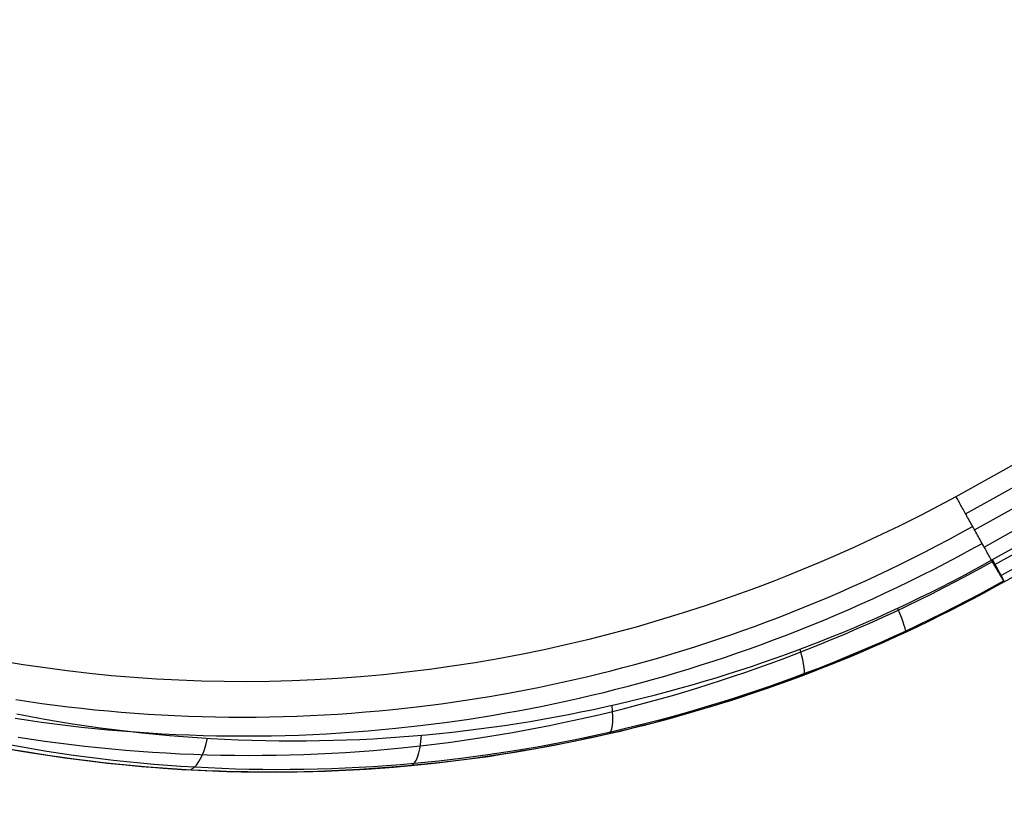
# Model space of a CAD drawing. Extents: x -19 to 1160, y -2382 to -1354.
# Tile 3 of 69: x 30 to 47, y -2379 to -2366. Entities that reach past the tile are written whole.
import ezdxf

# ---------------------------------------------------------------- set-up
doc = ezdxf.new("R2010")
doc.units = 0
doc.layers.add('1', color=7, linetype='CONTINUOUS')

msp = doc.modelspace()

# ---------------------------------------------------------------- linework, layer by layer
at = {"layer": '1', "color": 7}
msp.add_line((46.61, -2375.756, 36.186), (46.609, -2375.753, 44.98), dxfattribs=at)
at = {"layer": '1', "color": 7, "extrusion": (0.889663, 0.45477, -0.041049)}
msp.add_lwpolyline([(-2136.633, -6.553), (-2136.633, -6.581), (-2136.631, -6.609), (-2136.628, -6.637), (-2136.625, -6.665), (-2136.62, -6.693), (-2136.615, -6.721), (-2136.609, -6.749), (-2136.602, -6.776), (-2136.594, -6.804), (-2136.586, -6.831), (-2136.577, -6.858), (-2136.567, -6.884), (-2136.556, -6.911), (-2136.545, -6.937), (-2136.533, -6.963), (-2136.521, -6.988), (-2136.508, -7.013), (-2136.494, -7.038), (-2136.479, -7.063), (-2136.464, -7.086), (-2136.449, -7.11), (-2136.433, -7.133), (-2136.416, -7.155), (-2136.399, -7.177), (-2136.382, -7.198), (-2136.364, -7.219), (-2136.346, -7.239), (-2136.327, -7.259), (-2136.307, -7.278), (-2136.288, -7.296), (-2136.268, -7.313), (-2136.248, -7.33), (-2136.227, -7.346), (-2136.205, -7.362), (-2136.184, -7.376), (-2136.162, -7.39), (-2136.14, -7.403), (-2136.118, -7.416), (-2136.096, -7.428), (-2136.074, -7.439), (-2136.052, -7.449), (-2136.03, -7.459), (-2136.007, -7.468), (-2135.985, -7.477), (-2135.963, -7.485), (-2135.941, -7.492), (-2135.92, -7.499), (-2135.898, -7.505), (-2135.877, -7.511), (-2135.856, -7.516), (-2135.835, -7.521), (-2135.815, -7.525), (-2135.794, -7.528), (-2135.774, -7.531), (-2135.754, -7.534), (-2135.734, -7.536), (-2135.714, -7.538), (-2135.695, -7.539), (-2135.675, -7.54), (-2135.655, -7.541), (-2135.636, -7.541), (-2135.616, -7.541), (-2135.596, -7.54), (-2135.577, -7.539), (-2135.541, -7.536), (-2135.505, -7.533), (-2135.469, -7.528), (-2135.451, -7.524), (-2135.433, -7.521), (-2135.415, -7.517), (-2135.397, -7.513), (-2135.379, -7.509), (-2135.36, -7.504), (-2135.342, -7.499), (-2135.324, -7.493), (-2135.306, -7.487), (-2135.288, -7.481), (-2135.269, -7.474), (-2135.251, -7.466), (-2135.233, -7.458), (-2135.215, -7.45), (-2135.196, -7.442), (-2135.178, -7.432), (-2135.16, -7.423), (-2135.142, -7.412), (-2135.124, -7.402), (-2135.105, -7.391), (-2135.087, -7.379), (-2135.069, -7.367), (-2135.051, -7.354), (-2135.033, -7.341), (-2135.015, -7.327), (-2134.997, -7.312)], dxfattribs=at)
at = {"layer": '1', "color": 7, "extrusion": (0.904062, 0.421663, -0.069808)}
msp.add_lwpolyline([(-2172.848, -31.127), (-2172.847, -31.155), (-2172.845, -31.182), (-2172.842, -31.21), (-2172.838, -31.238), (-2172.834, -31.265), (-2172.828, -31.293), (-2172.822, -31.32), (-2172.815, -31.348), (-2172.808, -31.375), (-2172.799, -31.402), (-2172.79, -31.428), (-2172.78, -31.455), (-2172.77, -31.481), (-2172.759, -31.507), (-2172.747, -31.532), (-2172.734, -31.558), (-2172.721, -31.582), (-2172.708, -31.607), (-2172.693, -31.631), (-2172.679, -31.655), (-2172.663, -31.678), (-2172.647, -31.701), (-2172.631, -31.723), (-2172.614, -31.745), (-2172.597, -31.766), (-2172.579, -31.786), (-2172.561, -31.806), (-2172.542, -31.826), (-2172.523, -31.844), (-2172.504, -31.862), (-2172.484, -31.88), (-2172.464, -31.896), (-2172.443, -31.912), (-2172.422, -31.928), (-2172.401, -31.943), (-2172.379, -31.957), (-2172.357, -31.97), (-2172.335, -31.982), (-2172.313, -31.994), (-2172.291, -32.005), (-2172.269, -32.016), (-2172.246, -32.026), (-2172.224, -32.035), (-2172.202, -32.044), (-2172.18, -32.052), (-2172.158, -32.059), (-2172.137, -32.066), (-2172.115, -32.072), (-2172.094, -32.078), (-2172.073, -32.083), (-2172.052, -32.088), (-2172.032, -32.092), (-2172.011, -32.096), (-2171.991, -32.099), (-2171.971, -32.102), (-2171.951, -32.104), (-2171.932, -32.106), (-2171.912, -32.107), (-2171.892, -32.108), (-2171.872, -32.109), (-2171.853, -32.109), (-2171.833, -32.109), (-2171.813, -32.108), (-2171.794, -32.107), (-2171.757, -32.105), (-2171.721, -32.101), (-2171.703, -32.098), (-2171.685, -32.096), (-2171.666, -32.093), (-2171.648, -32.089), (-2171.629, -32.085), (-2171.611, -32.081), (-2171.593, -32.077), (-2171.574, -32.072), (-2171.556, -32.066), (-2171.537, -32.061), (-2171.519, -32.054), (-2171.5, -32.048), (-2171.481, -32.041), (-2171.463, -32.033), (-2171.444, -32.025), (-2171.426, -32.017), (-2171.407, -32.008), (-2171.389, -31.998), (-2171.37, -31.988), (-2171.352, -31.978), (-2171.333, -31.967), (-2171.315, -31.955), (-2171.296, -31.943), (-2171.278, -31.931), (-2171.26, -31.918), (-2171.241, -31.904), (-2171.223, -31.89), (-2171.205, -31.875)], dxfattribs=at)
at = {"layer": '1', "color": 7, "extrusion": (0.926909, 0.35366, -0.125554)}
msp.add_lwpolyline([(-2236.55, -65.194), (-2236.549, -65.222), (-2236.547, -65.249), (-2236.544, -65.277), (-2236.541, -65.304), (-2236.536, -65.332), (-2236.531, -65.359), (-2236.525, -65.386), (-2236.518, -65.413), (-2236.511, -65.44), (-2236.503, -65.467), (-2236.494, -65.493), (-2236.484, -65.519), (-2236.474, -65.545), (-2236.463, -65.571), (-2236.451, -65.596), (-2236.439, -65.621), (-2236.427, -65.646), (-2236.413, -65.67), (-2236.399, -65.694), (-2236.385, -65.718), (-2236.37, -65.741), (-2236.354, -65.763), (-2236.338, -65.785), (-2236.322, -65.807), (-2236.305, -65.828), (-2236.287, -65.849), (-2236.269, -65.869), (-2236.251, -65.888), (-2236.233, -65.906), (-2236.214, -65.925), (-2236.194, -65.942), (-2236.174, -65.958), (-2236.154, -65.975), (-2236.133, -65.991), (-2236.111, -66.006), (-2236.09, -66.02), (-2236.068, -66.033), (-2236.046, -66.046), (-2236.024, -66.058), (-2236.002, -66.069), (-2235.98, -66.08), (-2235.958, -66.09), (-2235.936, -66.1), (-2235.914, -66.109), (-2235.892, -66.117), (-2235.87, -66.124), (-2235.849, -66.131), (-2235.827, -66.138), (-2235.806, -66.144), (-2235.785, -66.149), (-2235.765, -66.154), (-2235.744, -66.159), (-2235.724, -66.163), (-2235.704, -66.166), (-2235.684, -66.169), (-2235.664, -66.171), (-2235.644, -66.173), (-2235.624, -66.175), (-2235.605, -66.176), (-2235.585, -66.177), (-2235.565, -66.177), (-2235.546, -66.177), (-2235.526, -66.177), (-2235.506, -66.176), (-2235.469, -66.174), (-2235.432, -66.17), (-2235.414, -66.168), (-2235.395, -66.165), (-2235.376, -66.162), (-2235.358, -66.159), (-2235.339, -66.155), (-2235.32, -66.151), (-2235.301, -66.147), (-2235.282, -66.142), (-2235.263, -66.136), (-2235.245, -66.131), (-2235.226, -66.124), (-2235.207, -66.118), (-2235.188, -66.111), (-2235.169, -66.103), (-2235.15, -66.095), (-2235.131, -66.086), (-2235.112, -66.077), (-2235.093, -66.068), (-2235.074, -66.058), (-2235.055, -66.047), (-2235.036, -66.036), (-2235.018, -66.024), (-2234.999, -66.012), (-2234.98, -65.999), (-2234.961, -65.985), (-2234.942, -65.971), (-2234.924, -65.956), (-2234.905, -65.941)], dxfattribs=at)
at = {"layer": '1', "color": 7, "extrusion": (0.949667, 0.221955, -0.221062)}
msp.add_lwpolyline([(-2324.986, -74.922), (-2324.986, -74.949), (-2324.984, -74.976), (-2324.982, -75.004), (-2324.979, -75.031), (-2324.976, -75.058), (-2324.971, -75.085), (-2324.966, -75.112), (-2324.96, -75.139), (-2324.953, -75.166), (-2324.946, -75.192), (-2324.938, -75.219), (-2324.929, -75.245), (-2324.919, -75.271), (-2324.909, -75.296), (-2324.899, -75.322), (-2324.887, -75.347), (-2324.875, -75.372), (-2324.863, -75.396), (-2324.85, -75.42), (-2324.836, -75.444), (-2324.822, -75.467), (-2324.807, -75.49), (-2324.792, -75.512), (-2324.777, -75.534), (-2324.76, -75.555), (-2324.744, -75.576), (-2324.727, -75.596), (-2324.709, -75.616), (-2324.692, -75.635), (-2324.673, -75.653), (-2324.655, -75.671), (-2324.636, -75.688), (-2324.616, -75.705), (-2324.595, -75.721), (-2324.575, -75.737), (-2324.553, -75.752), (-2324.532, -75.766), (-2324.511, -75.779), (-2324.489, -75.792), (-2324.468, -75.804), (-2324.446, -75.816), (-2324.424, -75.827), (-2324.402, -75.837), (-2324.381, -75.846), (-2324.359, -75.855), (-2324.337, -75.864), (-2324.316, -75.872), (-2324.295, -75.879), (-2324.274, -75.885), (-2324.253, -75.892), (-2324.233, -75.897), (-2324.213, -75.902), (-2324.192, -75.907), (-2324.172, -75.911), (-2324.152, -75.914), (-2324.133, -75.918), (-2324.113, -75.92), (-2324.093, -75.923), (-2324.074, -75.924), (-2324.054, -75.926), (-2324.034, -75.927), (-2324.015, -75.927), (-2323.995, -75.928), (-2323.975, -75.928), (-2323.939, -75.927), (-2323.902, -75.924), (-2323.883, -75.923), (-2323.864, -75.921), (-2323.846, -75.918), (-2323.827, -75.916), (-2323.808, -75.912), (-2323.789, -75.909), (-2323.77, -75.905), (-2323.751, -75.901), (-2323.732, -75.896), (-2323.713, -75.891), (-2323.694, -75.886), (-2323.675, -75.88), (-2323.656, -75.873), (-2323.637, -75.866), (-2323.618, -75.859), (-2323.599, -75.851), (-2323.58, -75.843), (-2323.56, -75.834), (-2323.541, -75.824), (-2323.522, -75.814), (-2323.503, -75.804), (-2323.484, -75.793), (-2323.465, -75.781), (-2323.445, -75.769), (-2323.426, -75.756), (-2323.407, -75.743), (-2323.388, -75.729), (-2323.369, -75.714)], dxfattribs=at)
at = {"layer": '1', "color": 7, "extrusion": (0.949708, 0.091983, -0.299323)}
msp.add_lwpolyline([(-2371.277, -21.511), (-2371.276, -21.537), (-2371.276, -21.564), (-2371.274, -21.59), (-2371.272, -21.616), (-2371.269, -21.643), (-2371.265, -21.669), (-2371.26, -21.695), (-2371.255, -21.721), (-2371.249, -21.747), (-2371.243, -21.772), (-2371.236, -21.798), (-2371.228, -21.823), (-2371.22, -21.849), (-2371.211, -21.874), (-2371.201, -21.898), (-2371.191, -21.923), (-2371.181, -21.947), (-2371.169, -21.971), (-2371.158, -21.994), (-2371.146, -22.017), (-2371.133, -22.04), (-2371.12, -22.063), (-2371.106, -22.085), (-2371.092, -22.106), (-2371.077, -22.127), (-2371.062, -22.148), (-2371.047, -22.168), (-2371.031, -22.188), (-2371.014, -22.207), (-2370.998, -22.225), (-2370.981, -22.243), (-2370.963, -22.26), (-2370.944, -22.278), (-2370.924, -22.296), (-2370.904, -22.312), (-2370.884, -22.328), (-2370.864, -22.343), (-2370.843, -22.358), (-2370.822, -22.372), (-2370.801, -22.385), (-2370.78, -22.397), (-2370.758, -22.409), (-2370.737, -22.421), (-2370.716, -22.431), (-2370.695, -22.441), (-2370.674, -22.451), (-2370.653, -22.459), (-2370.632, -22.468), (-2370.612, -22.475), (-2370.591, -22.482), (-2370.571, -22.489), (-2370.551, -22.495), (-2370.531, -22.501), (-2370.511, -22.506), (-2370.491, -22.51), (-2370.472, -22.514), (-2370.452, -22.518), (-2370.433, -22.521), (-2370.413, -22.524), (-2370.394, -22.526), (-2370.374, -22.528), (-2370.355, -22.53), (-2370.335, -22.531), (-2370.315, -22.532), (-2370.279, -22.533), (-2370.243, -22.532), (-2370.207, -22.531), (-2370.188, -22.529), (-2370.17, -22.528), (-2370.152, -22.526), (-2370.133, -22.523), (-2370.115, -22.52), (-2370.096, -22.517), (-2370.077, -22.514), (-2370.058, -22.51), (-2370.04, -22.506), (-2370.021, -22.501), (-2370.002, -22.496), (-2369.983, -22.49), (-2369.964, -22.484), (-2369.945, -22.477), (-2369.926, -22.47), (-2369.907, -22.463), (-2369.888, -22.455), (-2369.869, -22.446), (-2369.85, -22.437), (-2369.83, -22.428), (-2369.811, -22.418), (-2369.792, -22.407), (-2369.773, -22.396), (-2369.753, -22.385), (-2369.734, -22.372), (-2369.715, -22.36)], dxfattribs=at)
at = {"layer": '1', "color": 7, "extrusion": (0.929711, -0.04775, -0.365181)}
msp.add_lwpolyline([(-2374.055, 93.099), (-2374.055, 93.075), (-2374.054, 93.051), (-2374.053, 93.026), (-2374.051, 93.002), (-2374.049, 92.978), (-2374.045, 92.953), (-2374.042, 92.929), (-2374.037, 92.905), (-2374.033, 92.881), (-2374.027, 92.857), (-2374.021, 92.833), (-2374.015, 92.81), (-2374.008, 92.786), (-2374.001, 92.763), (-2373.993, 92.74), (-2373.984, 92.717), (-2373.976, 92.694), (-2373.966, 92.672), (-2373.956, 92.65), (-2373.946, 92.628), (-2373.935, 92.607), (-2373.924, 92.585), (-2373.913, 92.565), (-2373.901, 92.544), (-2373.888, 92.524), (-2373.876, 92.504), (-2373.862, 92.485), (-2373.849, 92.466), (-2373.835, 92.448), (-2373.821, 92.43), (-2373.806, 92.412), (-2373.791, 92.395), (-2373.773, 92.376), (-2373.755, 92.357), (-2373.736, 92.339), (-2373.717, 92.322), (-2373.697, 92.305), (-2373.678, 92.29), (-2373.658, 92.274), (-2373.638, 92.26), (-2373.617, 92.246), (-2373.597, 92.232), (-2373.577, 92.22), (-2373.556, 92.208), (-2373.536, 92.196), (-2373.515, 92.186), (-2373.495, 92.175), (-2373.475, 92.166), (-2373.455, 92.157), (-2373.435, 92.148), (-2373.415, 92.14), (-2373.396, 92.133), (-2373.376, 92.126), (-2373.357, 92.119), (-2373.338, 92.114), (-2373.318, 92.108), (-2373.299, 92.103), (-2373.28, 92.099), (-2373.26, 92.095), (-2373.241, 92.091), (-2373.222, 92.088), (-2373.202, 92.085), (-2373.183, 92.082), (-2373.163, 92.08), (-2373.128, 92.077), (-2373.093, 92.075), (-2373.058, 92.074), (-2373.04, 92.074), (-2373.022, 92.074), (-2373.004, 92.075), (-2372.986, 92.076), (-2372.968, 92.077), (-2372.949, 92.079), (-2372.931, 92.081), (-2372.913, 92.083), (-2372.894, 92.086), (-2372.876, 92.089), (-2372.857, 92.093), (-2372.838, 92.097), (-2372.819, 92.101), (-2372.8, 92.106), (-2372.782, 92.111), (-2372.763, 92.117), (-2372.744, 92.123), (-2372.724, 92.13), (-2372.705, 92.137), (-2372.686, 92.145), (-2372.667, 92.153), (-2372.647, 92.161), (-2372.628, 92.171), (-2372.609, 92.18), (-2372.589, 92.19), (-2372.569, 92.201)], dxfattribs=at)
at = {"layer": '1', "color": 7}
for points in [[(29.946, -2377.068, 39.535), (30.311, -2377.128, 39.375), (30.677, -2377.182, 39.217), (31.045, -2377.23, 39.061), (31.413, -2377.273, 38.907), (31.783, -2377.31, 38.756), (32.154, -2377.341, 38.606), (32.527, -2377.367, 38.459), (32.9, -2377.386, 38.314), (33.274, -2377.4, 38.172), (33.65, -2377.408, 38.032), (34.026, -2377.41, 37.895), (34.403, -2377.405, 37.761), (34.78, -2377.395, 37.63), (35.159, -2377.379, 37.501), (35.538, -2377.357, 37.376), (35.918, -2377.329, 37.253), (36.298, -2377.294, 37.134), (36.679, -2377.254, 37.018), (37.06, -2377.207, 36.905), (37.441, -2377.154, 36.795), (37.823, -2377.094, 36.689), (38.205, -2377.029, 36.587), (38.588, -2376.957, 36.488), (38.97, -2376.878, 36.393), (39.352, -2376.794, 36.302), (39.735, -2376.702, 36.214), (40.117, -2376.605, 36.131), (40.5, -2376.501, 36.051), (40.882, -2376.39, 35.976), (41.264, -2376.273, 35.905), (41.646, -2376.149, 35.838), (42.027, -2376.018, 35.776), (42.408, -2375.881, 35.717), (42.598, -2375.81, 35.69), (42.789, -2375.737, 35.664), (42.979, -2375.662, 35.639), (43.169, -2375.586, 35.615), (43.358, -2375.508, 35.592), (43.548, -2375.429, 35.571), (43.738, -2375.347, 35.55), (43.927, -2375.264, 35.531), (44.116, -2375.179, 35.513), (44.305, -2375.093, 35.497), (44.494, -2375.005, 35.481), (44.683, -2374.915, 35.467), (44.871, -2374.823, 35.454), (45.059, -2374.73, 35.442), (45.247, -2374.635, 35.432), (45.435, -2374.538, 35.422), (45.622, -2374.44, 35.415), (45.81, -2374.339, 35.408)], [(46.61, -2375.756, 36.186), (46.604, -2375.747, 36.116), (46.598, -2375.736, 36.048), (46.59, -2375.725, 35.984), (46.586, -2375.718, 35.954), (46.582, -2375.712, 35.924), (46.578, -2375.705, 35.894), (46.574, -2375.698, 35.866), (46.569, -2375.69, 35.838), (46.564, -2375.682, 35.811), (46.559, -2375.673, 35.785), (46.553, -2375.664, 35.759), (46.548, -2375.655, 35.734), (46.542, -2375.645, 35.71), (46.536, -2375.635, 35.686), (46.53, -2375.624, 35.663), (46.523, -2375.612, 35.64), (46.516, -2375.601, 35.619), (46.509, -2375.588, 35.597), (46.502, -2375.576, 35.576), (46.494, -2375.562, 35.556), (46.486, -2375.549, 35.536), (46.478, -2375.534, 35.517), (46.469, -2375.519, 35.498), (46.46, -2375.504, 35.48), (46.451, -2375.488, 35.462), (46.441, -2375.471, 35.444), (46.432, -2375.454, 35.427), (46.421, -2375.436, 35.411), (46.411, -2375.417, 35.394), (46.4, -2375.398, 35.379), (46.389, -2375.379, 35.363), (46.377, -2375.358, 35.348), (46.365, -2375.337, 35.333), (46.353, -2375.316, 35.319), (46.341, -2375.294, 35.306), (46.328, -2375.272, 35.293), (46.316, -2375.249, 35.28), (46.303, -2375.226, 35.268), (46.29, -2375.203, 35.257), (46.276, -2375.18, 35.247), (46.263, -2375.156, 35.237), (46.249, -2375.131, 35.229), (46.235, -2375.107, 35.22), (46.222, -2375.083, 35.213), (46.208, -2375.058, 35.207), (46.194, -2375.033, 35.202), (46.18, -2375.008, 35.197), (46.166, -2374.983, 35.193), (46.152, -2374.958, 35.191), (46.138, -2374.933, 35.189), (46.124, -2374.908, 35.188), (46.11, -2374.883, 35.187), (46.096, -2374.858, 35.188), (46.082, -2374.833, 35.189), (46.069, -2374.809, 35.192), (46.055, -2374.784, 35.195), (46.041, -2374.76, 35.198), (46.028, -2374.735, 35.203), (46.014, -2374.711, 35.208), (46.001, -2374.687, 35.214), (45.988, -2374.664, 35.22), (45.975, -2374.64, 35.227), (45.962, -2374.617, 35.235), (45.95, -2374.595, 35.244), (45.938, -2374.572, 35.253), (45.925, -2374.55, 35.263), (45.913, -2374.528, 35.273), (45.902, -2374.507, 35.284), (45.89, -2374.487, 35.296), (45.879, -2374.466, 35.308), (45.868, -2374.446, 35.321), (45.858, -2374.427, 35.334), (45.848, -2374.408, 35.348), (45.838, -2374.39, 35.362), (45.828, -2374.373, 35.377), (45.819, -2374.356, 35.392), (45.81, -2374.339, 35.408)], [(30.189, -2377.712, 39.309), (30.407, -2377.744, 39.213), (30.625, -2377.775, 39.117), (30.843, -2377.804, 39.023), (31.062, -2377.832, 38.929), (31.282, -2377.857, 38.835), (31.502, -2377.88, 38.743), (31.723, -2377.901, 38.651), (31.944, -2377.92, 38.559), (32.166, -2377.938, 38.469), (32.388, -2377.953, 38.379), (32.611, -2377.966, 38.29), (32.834, -2377.977, 38.202), (33.057, -2377.987, 38.114), (33.281, -2377.994, 38.027), (33.506, -2377.999, 37.942), (33.73, -2378.002, 37.857), (33.955, -2378.003, 37.773), (34.181, -2378.002, 37.69), (34.407, -2377.999, 37.608), (34.633, -2377.994, 37.527), (34.86, -2377.987, 37.446), (35.087, -2377.977, 37.367), (35.314, -2377.966, 37.289), (35.541, -2377.952, 37.212), (35.769, -2377.936, 37.136), (35.997, -2377.918, 37.061), (36.225, -2377.898, 36.987), (36.454, -2377.876, 36.915), (36.855, -2377.832, 36.79), (37.257, -2377.781, 36.669), (37.659, -2377.723, 36.552), (38.061, -2377.659, 36.439), (38.464, -2377.587, 36.33), (38.665, -2377.549, 36.277), (38.867, -2377.509, 36.226), (39.068, -2377.468, 36.175), (39.269, -2377.424, 36.125), (39.47, -2377.379, 36.077), (39.671, -2377.332, 36.029), (39.872, -2377.284, 35.983), (40.072, -2377.234, 35.938), (40.273, -2377.182, 35.894), (40.473, -2377.128, 35.851), (40.674, -2377.073, 35.809), (40.873, -2377.016, 35.769), (41.073, -2376.957, 35.73), (41.273, -2376.896, 35.692), (41.472, -2376.834, 35.655), (41.671, -2376.77, 35.62), (41.869, -2376.704, 35.586), (42.068, -2376.636, 35.553), (42.265, -2376.567, 35.522), (42.463, -2376.496, 35.492), (42.66, -2376.423, 35.464), (42.857, -2376.348, 35.436), (43.063, -2376.267, 35.409), (43.269, -2376.185, 35.384), (43.475, -2376.101, 35.36), (43.68, -2376.014, 35.337), (43.884, -2375.926, 35.316), (44.088, -2375.836, 35.297), (44.291, -2375.744, 35.279), (44.493, -2375.651, 35.263), (44.695, -2375.555, 35.248), (44.896, -2375.458, 35.235), (45.096, -2375.358, 35.224), (45.295, -2375.257, 35.214), (45.494, -2375.155, 35.205), (45.691, -2375.05, 35.199), (45.888, -2374.944, 35.193), (46.084, -2374.836, 35.19)], [(30.181, -2378.021, 39.404), (30.4, -2378.054, 39.306), (30.62, -2378.085, 39.21), (30.841, -2378.115, 39.114), (31.062, -2378.142, 39.019), (31.283, -2378.168, 38.924), (31.506, -2378.191, 38.83), (31.728, -2378.213, 38.737), (31.951, -2378.232, 38.644), (32.175, -2378.25, 38.552), (32.399, -2378.266, 38.461), (32.624, -2378.279, 38.371), (32.849, -2378.291, 38.282), (33.075, -2378.3, 38.193), (33.301, -2378.307, 38.105), (33.527, -2378.313, 38.018), (33.754, -2378.316, 37.932), (33.981, -2378.317, 37.847), (34.209, -2378.316, 37.763), (34.437, -2378.313, 37.679), (34.665, -2378.308, 37.597), (34.894, -2378.301, 37.516), (35.123, -2378.291, 37.435), (35.352, -2378.28, 37.356), (35.582, -2378.266, 37.278), (35.812, -2378.25, 37.201), (36.042, -2378.232, 37.125), (36.273, -2378.212, 37.05), (36.504, -2378.19, 36.976), (36.909, -2378.145, 36.85), (37.315, -2378.094, 36.727), (37.721, -2378.036, 36.608), (38.128, -2377.97, 36.494), (38.331, -2377.935, 36.438), (38.534, -2377.899, 36.383), (38.738, -2377.86, 36.329), (38.941, -2377.82, 36.276), (39.145, -2377.778, 36.225), (39.348, -2377.734, 36.174), (39.551, -2377.689, 36.125), (39.754, -2377.641, 36.077), (39.957, -2377.592, 36.03), (40.16, -2377.542, 35.984), (40.363, -2377.489, 35.939), (40.565, -2377.435, 35.896), (40.768, -2377.379, 35.853), (40.97, -2377.321, 35.812), (41.172, -2377.262, 35.773), (41.374, -2377.2, 35.734), (41.575, -2377.137, 35.697), (41.776, -2377.073, 35.661), (41.977, -2377.006, 35.626), (42.177, -2376.938, 35.593), (42.378, -2376.868, 35.561), (42.577, -2376.796, 35.531), (42.777, -2376.722, 35.502), (42.976, -2376.646, 35.474), (43.185, -2376.565, 35.447), (43.393, -2376.482, 35.421), (43.601, -2376.396, 35.396), (43.808, -2376.309, 35.373), (44.015, -2376.22, 35.352), (44.221, -2376.129, 35.332), (44.427, -2376.036, 35.314), (44.631, -2375.941, 35.298), (44.836, -2375.844, 35.283), (45.039, -2375.746, 35.27), (45.241, -2375.645, 35.258), (45.443, -2375.543, 35.248), (45.644, -2375.439, 35.239), (45.844, -2375.333, 35.232), (46.043, -2375.226, 35.227), (46.241, -2375.117, 35.224)], [(30.21, -2377.951, 49.696), (30.441, -2377.995, 49.601), (30.672, -2378.036, 49.508), (30.903, -2378.076, 49.415), (31.134, -2378.113, 49.323), (31.364, -2378.147, 49.232), (31.595, -2378.18, 49.142), (31.825, -2378.21, 49.053), (32.055, -2378.238, 48.965), (32.285, -2378.264, 48.878), (32.515, -2378.287, 48.792), (32.744, -2378.308, 48.707), (32.973, -2378.327, 48.623), (33.202, -2378.344, 48.541), (33.43, -2378.358, 48.459), (33.657, -2378.37, 48.379), (33.885, -2378.38, 48.299), (34.111, -2378.388, 48.221), (34.338, -2378.393, 48.144), (34.563, -2378.397, 48.068), (34.789, -2378.398, 47.994), (35.013, -2378.397, 47.92), (35.237, -2378.394, 47.848), (35.461, -2378.389, 47.777), (35.684, -2378.382, 47.707), (35.906, -2378.373, 47.638), (36.128, -2378.362, 47.571), (36.349, -2378.348, 47.505), (36.57, -2378.333, 47.44), (36.789, -2378.316, 47.376), (37.008, -2378.296, 47.313), (37.227, -2378.275, 47.251), (37.444, -2378.252, 47.191), (37.661, -2378.227, 47.132), (37.878, -2378.2, 47.074), (38.093, -2378.171, 47.018), (38.308, -2378.141, 46.962), (38.521, -2378.108, 46.908), (38.734, -2378.074, 46.855), (38.947, -2378.037, 46.803), (39.158, -2377.999, 46.753), (39.369, -2377.959, 46.704), (39.578, -2377.918, 46.656), (39.787, -2377.875, 46.609), (39.995, -2377.829, 46.564), (40.202, -2377.783, 46.519), (40.408, -2377.734, 46.477), (40.613, -2377.684, 46.435), (40.817, -2377.632, 46.394), (41.02, -2377.579, 46.355), (41.222, -2377.524, 46.317), (41.423, -2377.467, 46.281), (41.624, -2377.409, 46.246), (41.823, -2377.349, 46.212), (42.021, -2377.287, 46.179), (42.217, -2377.224, 46.147), (42.413, -2377.16, 46.117), (42.608, -2377.093, 46.089), (42.802, -2377.026, 46.061), (42.994, -2376.957, 46.035), (43.185, -2376.886, 46.01), (43.376, -2376.814, 45.986), (43.565, -2376.741, 45.964), (43.752, -2376.666, 45.943), (43.939, -2376.59, 45.923), (44.124, -2376.513, 45.905), (44.308, -2376.434, 45.888), (44.491, -2376.353, 45.873), (44.673, -2376.272, 45.858), (44.853, -2376.189, 45.845), (45.032, -2376.105, 45.834), (45.21, -2376.019, 45.823), (45.386, -2375.933, 45.814), (45.561, -2375.845, 45.807), (45.734, -2375.756, 45.801), (45.907, -2375.665, 45.796), (46.077, -2375.574, 45.792), (46.247, -2375.481, 45.79), (46.415, -2375.387, 45.79)], [(30.23, -2378.335, 39.63), (30.451, -2378.369, 39.532), (30.673, -2378.401, 39.434), (30.895, -2378.431, 39.337), (31.117, -2378.459, 39.241), (31.34, -2378.485, 39.145), (31.564, -2378.509, 39.05), (31.788, -2378.531, 38.956), (32.013, -2378.551, 38.862), (32.238, -2378.569, 38.769), (32.464, -2378.585, 38.677), (32.69, -2378.599, 38.586), (32.917, -2378.611, 38.495), (33.144, -2378.621, 38.406), (33.371, -2378.628, 38.317), (33.599, -2378.634, 38.229), (33.828, -2378.637, 38.142), (34.057, -2378.639, 38.055), (34.286, -2378.638, 37.97), (34.515, -2378.636, 37.886), (34.745, -2378.631, 37.803), (34.976, -2378.624, 37.72), (35.206, -2378.614, 37.639), (35.438, -2378.603, 37.559), (35.669, -2378.589, 37.48), (35.901, -2378.574, 37.402), (36.133, -2378.556, 37.325), (36.365, -2378.536, 37.249), (36.597, -2378.513, 37.174), (37.006, -2378.469, 37.046), (37.415, -2378.418, 36.922), (37.824, -2378.359, 36.802), (38.029, -2378.328, 36.743), (38.234, -2378.294, 36.685), (38.439, -2378.259, 36.629), (38.644, -2378.222, 36.573), (38.849, -2378.183, 36.519), (39.054, -2378.143, 36.465), (39.258, -2378.101, 36.413), (39.463, -2378.057, 36.362), (39.668, -2378.011, 36.312), (39.873, -2377.964, 36.263), (40.078, -2377.915, 36.215), (40.282, -2377.864, 36.169), (40.486, -2377.811, 36.124), (40.691, -2377.756, 36.079), (40.895, -2377.7, 36.037), (41.098, -2377.642, 35.995), (41.302, -2377.582, 35.955), (41.505, -2377.52, 35.916), (41.708, -2377.457, 35.878), (41.911, -2377.392, 35.842), (42.114, -2377.325, 35.807), (42.316, -2377.256, 35.773), (42.518, -2377.185, 35.741), (42.719, -2377.113, 35.71), (42.92, -2377.039, 35.68), (43.121, -2376.963, 35.652), (43.331, -2376.881, 35.624), (43.541, -2376.797, 35.598), (43.751, -2376.711, 35.573), (43.96, -2376.623, 35.55), (44.169, -2376.533, 35.528), (44.376, -2376.441, 35.508), (44.584, -2376.347, 35.49), (44.79, -2376.252, 35.473), (44.996, -2376.154, 35.458), (45.201, -2376.055, 35.445), (45.405, -2375.954, 35.433), (45.608, -2375.851, 35.423), (45.811, -2375.746, 35.414), (46.012, -2375.639, 35.407), (46.213, -2375.531, 35.402), (46.413, -2375.421, 35.398)], [(46.604, -2375.74, 45.151), (46.403, -2375.851, 45.154), (46.202, -2375.96, 45.159), (46, -2376.067, 45.165), (45.796, -2376.172, 45.173), (45.592, -2376.275, 45.182), (45.387, -2376.376, 45.193), (45.18, -2376.475, 45.205), (44.974, -2376.573, 45.219), (44.766, -2376.668, 45.234), (44.558, -2376.762, 45.251), (44.348, -2376.853, 45.27), (44.139, -2376.943, 45.289), (43.928, -2377.03, 45.311), (43.717, -2377.116, 45.333), (43.505, -2377.199, 45.357), (43.293, -2377.281, 45.383), (43.094, -2377.355, 45.408), (42.895, -2377.427, 45.435), (42.696, -2377.498, 45.463), (42.496, -2377.566, 45.492), (42.296, -2377.633, 45.522), (42.095, -2377.699, 45.554), (41.894, -2377.762, 45.586), (41.693, -2377.824, 45.62), (41.491, -2377.883, 45.655), (41.289, -2377.941, 45.691), (41.087, -2377.998, 45.729), (40.885, -2378.052, 45.767), (40.682, -2378.105, 45.807), (40.479, -2378.156, 45.847), (40.276, -2378.205, 45.889), (40.073, -2378.253, 45.932), (39.869, -2378.298, 45.976), (39.666, -2378.342, 46.021), (39.462, -2378.384, 46.067), (39.258, -2378.425, 46.114), (39.054, -2378.464, 46.162), (38.85, -2378.501, 46.211), (38.442, -2378.569, 46.312), (38.034, -2378.631, 46.416), (37.626, -2378.686, 46.525), (37.218, -2378.733, 46.637), (36.81, -2378.774, 46.753), (36.58, -2378.794, 46.819), (36.35, -2378.812, 46.887), (36.121, -2378.828, 46.956), (35.891, -2378.841, 47.026), (35.662, -2378.853, 47.097), (35.433, -2378.862, 47.169), (35.205, -2378.869, 47.242), (34.976, -2378.874, 47.315), (34.748, -2378.876, 47.39), (34.52, -2378.877, 47.466), (34.293, -2378.876, 47.542), (34.066, -2378.872, 47.62), (33.839, -2378.867, 47.698), (33.612, -2378.859, 47.777), (33.386, -2378.849, 47.857), (33.161, -2378.837, 47.937), (32.935, -2378.823, 48.019), (32.71, -2378.807, 48.101), (32.486, -2378.789, 48.184), (32.262, -2378.769, 48.267), (32.038, -2378.747, 48.352), (31.815, -2378.723, 48.437), (31.593, -2378.697, 48.522), (31.37, -2378.669, 48.609), (31.149, -2378.639, 48.696), (30.928, -2378.607, 48.783), (30.707, -2378.573, 48.871), (30.487, -2378.537, 48.96), (30.268, -2378.499, 49.049), (30.049, -2378.46, 49.139)], [(46.609, -2375.753, 44.98), (46.434, -2375.851, 44.98), (46.257, -2375.948, 44.982), (46.079, -2376.044, 44.986), (45.899, -2376.138, 44.99), (45.718, -2376.232, 44.996), (45.536, -2376.323, 45.004), (45.352, -2376.414, 45.013), (45.167, -2376.503, 45.023), (44.98, -2376.591, 45.034), (44.792, -2376.678, 45.047), (44.603, -2376.763, 45.061), (44.412, -2376.847, 45.077), (44.22, -2376.93, 45.093), (44.027, -2377.011, 45.112), (43.833, -2377.09, 45.131), (43.637, -2377.169, 45.152), (43.44, -2377.245, 45.174), (43.242, -2377.321, 45.197), (43.043, -2377.394, 45.222), (42.842, -2377.467, 45.248), (42.641, -2377.537, 45.275), (42.438, -2377.606, 45.304), (42.234, -2377.674, 45.334), (42.029, -2377.74, 45.365), (41.823, -2377.804, 45.397), (41.615, -2377.867, 45.431), (41.407, -2377.928, 45.466), (41.198, -2377.988, 45.502), (40.987, -2378.046, 45.54), (40.776, -2378.102, 45.579), (40.564, -2378.156, 45.619), (40.35, -2378.209, 45.66), (40.136, -2378.26, 45.703), (39.921, -2378.309, 45.746), (39.705, -2378.356, 45.792), (39.487, -2378.402, 45.838), (39.269, -2378.446, 45.885), (39.05, -2378.488, 45.934), (38.831, -2378.528, 45.984), (38.61, -2378.566, 46.035), (38.389, -2378.603, 46.088), (38.166, -2378.637, 46.142), (37.943, -2378.67, 46.196), (37.719, -2378.701, 46.253), (37.495, -2378.729, 46.31), (37.269, -2378.756, 46.368), (37.043, -2378.781, 46.428), (36.816, -2378.804, 46.489), (36.589, -2378.824, 46.551), (36.361, -2378.843, 46.614), (36.132, -2378.86, 46.679), (35.902, -2378.875, 46.744), (35.672, -2378.887, 46.811), (35.441, -2378.898, 46.879), (35.21, -2378.906, 46.948), (34.978, -2378.912, 47.019), (34.745, -2378.916, 47.09), (34.512, -2378.918, 47.163), (34.279, -2378.918, 47.237), (34.045, -2378.915, 47.312), (33.81, -2378.911, 47.388), (33.575, -2378.904, 47.465), (33.339, -2378.894, 47.543), (33.103, -2378.883, 47.623), (32.867, -2378.869, 47.703), (32.63, -2378.853, 47.785), (32.392, -2378.835, 47.868), (32.155, -2378.814, 47.952), (31.917, -2378.791, 48.037), (31.679, -2378.766, 48.123), (31.44, -2378.738, 48.21), (31.202, -2378.708, 48.298), (30.963, -2378.676, 48.387), (30.724, -2378.641, 48.476), (30.485, -2378.604, 48.567), (30.246, -2378.565, 48.659)], [(46.61, -2375.756, 36.186), (46.436, -2375.852, 36.187), (46.26, -2375.948, 36.188), (46.083, -2376.042, 36.192), (45.905, -2376.135, 36.196), (45.725, -2376.227, 36.203), (45.544, -2376.318, 36.211), (45.362, -2376.408, 36.22), (45.178, -2376.496, 36.231), (44.994, -2376.583, 36.244), (44.807, -2376.669, 36.258), (44.62, -2376.753, 36.273), (44.432, -2376.837, 36.291), (44.242, -2376.918, 36.309), (44.051, -2376.999, 36.329), (43.858, -2377.078, 36.351), (43.665, -2377.156, 36.374), (43.471, -2377.232, 36.399), (43.275, -2377.307, 36.425), (43.078, -2377.38, 36.452), (42.88, -2377.452, 36.481), (42.681, -2377.522, 36.512), (42.481, -2377.591, 36.544), (42.279, -2377.659, 36.577), (42.077, -2377.725, 36.612), (41.873, -2377.789, 36.648), (41.669, -2377.852, 36.686), (41.463, -2377.913, 36.725), (41.256, -2377.973, 36.766), (41.049, -2378.03, 36.808), (40.84, -2378.087, 36.851), (40.63, -2378.141, 36.896), (40.419, -2378.194, 36.942), (40.208, -2378.246, 36.99), (39.995, -2378.295, 37.039), (39.782, -2378.343, 37.089), (39.567, -2378.389, 37.141), (39.351, -2378.433, 37.194), (39.135, -2378.476, 37.249), (38.918, -2378.516, 37.304), (38.7, -2378.555, 37.362), (38.48, -2378.592, 37.42), (38.26, -2378.627, 37.48), (38.04, -2378.661, 37.541), (37.818, -2378.692, 37.604), (37.595, -2378.721, 37.668), (37.372, -2378.749, 37.733), (37.148, -2378.774, 37.8), (36.923, -2378.798, 37.867), (36.697, -2378.819, 37.937), (36.471, -2378.839, 38.007), (36.244, -2378.857, 38.079), (36.016, -2378.872, 38.152), (35.787, -2378.886, 38.226), (35.557, -2378.897, 38.302), (35.327, -2378.906, 38.379), (35.096, -2378.913, 38.457), (34.865, -2378.918, 38.536), (34.632, -2378.921, 38.617), (34.399, -2378.922, 38.698), (34.166, -2378.92, 38.782), (33.932, -2378.917, 38.866), (33.697, -2378.911, 38.951), (33.461, -2378.902, 39.038), (33.225, -2378.892, 39.126), (32.911, -2378.875, 39.245), (32.595, -2378.853, 39.366), (32.279, -2378.828, 39.489), (31.961, -2378.798, 39.614), (31.643, -2378.764, 39.741), (31.325, -2378.726, 39.869), (31.006, -2378.684, 40), (30.686, -2378.638, 40.132)], [(30.686, -2378.638, 40.132), (30.365, -2378.587, 40.267), (30.043, -2378.532, 40.403)]]:
    msp.add_polyline3d(points, dxfattribs=at)
at = {"layer": '1', "color": 7, "extrusion": (-0.4869, 0.873457, 0.001063)}
msp.add_arc((3389.098, -211427.516, -2097.349), 211487.75, 90.6158246, 90.7432747, dxfattribs=at)
at = {"layer": '1', "color": 7, "extrusion": (0.487044, -0.873378, -9.56911e-12)}
msp.add_arc((-3392.896, -213890.079, 2097.517), 213947.621, 89.26434767, 89.3903322, dxfattribs=at)
at = {"layer": '1', "color": 7, "extrusion": (-0.487039, 0.87338, -6.05292e-08)}
msp.add_arc((3394.333, -213890.123, -2097.636), 213947.23, 90.61005547, 90.73603995, dxfattribs=at)
at = {"layer": '1', "color": 7, "extrusion": (-0.487198, 0.873291, -0.000962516)}
msp.add_arc((3148.897, -171954.654, -2095.842), 172000.05, 90.67694823, 90.83206533, dxfattribs=at)
at = {"layer": '1', "color": 7, "extrusion": (-0.487173, 0.873296, 0.004057)}
msp.add_arc((3157.251, -171683.568, -2096.004), 171739.427, 90.68077906, 90.83613149, dxfattribs=at)
at = {"layer": '1', "color": 7, "extrusion": (-0.487142, 0.873295, 0.007006)}
msp.add_arc((3164.668, -171377.458, -2096.201), 171439.564, 90.68446679, 90.84009101, dxfattribs=at)
at = {"layer": '1', "color": 7, "extrusion": (-0.487096, 0.873298, 0.009393)}
msp.add_arc((3170.629, -170898.926, -2096.447), 170966.203, 90.68838914, 90.8444444, dxfattribs=at)
at = {"layer": '1', "color": 7, "extrusion": (-0.487035, 0.873315, 0.010876)}
msp.add_arc((3174.258, -170185.95, -2096.773), 170256.644, 90.69252431, 90.84923024, dxfattribs=at)
at = {"layer": '1', "color": 7, "extrusion": (0, 0, -1)}
msp.add_arc((-34.434, -2353.921, -46.699), 25, 266.2724, 311.6121, dxfattribs=at)
at = {"layer": '1', "color": 7, "extrusion": (-0.873337, -0.486999, 0.01073)}
msp.add_arc((2096.602, 32.972, 1116.766), 1.05, 1.4182, 52.7643, dxfattribs=at)
at = {"layer": '1', "color": 7, "extrusion": (-0.905057, -0.420578, 0.06314)}
msp.add_arc((2173.184, -15.715, 961.686), 1.016, 359.8599, 53.3704, dxfattribs=at)
at = {"layer": '1', "color": 7, "extrusion": (-0.929234, -0.351496, 0.113902)}
msp.add_arc((2237.839, -46.293, 800.545), 1.015, 359.9446, 54.0978, dxfattribs=at)
at = {"layer": '1', "color": 7, "extrusion": (-0.954806, -0.219762, 0.200127)}
msp.add_arc((2325.652, -54.159, 493.581), 1.013, 0.4029, 56.3073, dxfattribs=at)
at = {"layer": '1', "color": 7, "extrusion": (-0.941386, 0.052062, 0.33329)}
msp.add_arc((2372.422, 99.693, -139.086), 1.003, 0.1847, 62.7664, dxfattribs=at)
at = {"layer": '1', "color": 7, "extrusion": (-0.958192, -0.088878, 0.271971)}
msp.add_arc((2371.03, -5.056, 188.865), 1.008, 0.4442, 59.088, dxfattribs=at)

doc.saveas('drawing.dxf')
